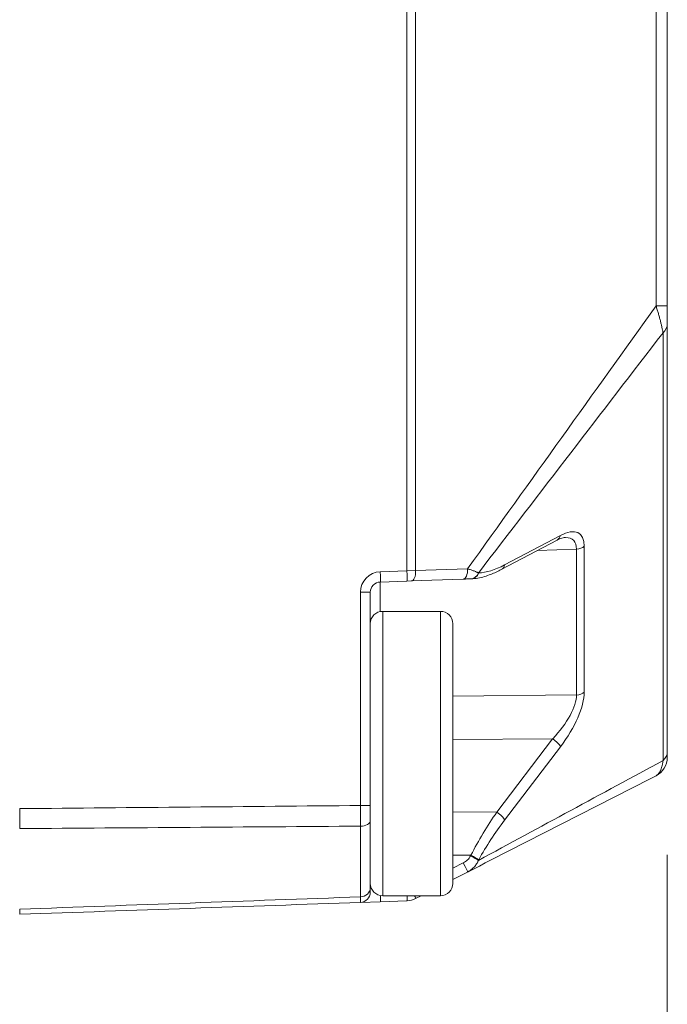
# Model space of a CAD drawing. Header units: millimetres. Extents: x 4 to 837, y 5 to 589.
# Tile 35 of 164: x 485 to 500, y 64 to 88. Entities that reach past the tile are written whole.
import ezdxf

# ---------------------------------------------------------------- set-up
doc = ezdxf.new("R2010")
doc.units = ezdxf.units.MM
doc.layers.add('1', color=7, linetype='Continuous', true_color=0xffffff)

msp = doc.modelspace()

# ---------------------------------------------------------------- linework, layer by layer
at = {"layer": '1', "color": 143, "linetype": 'Continuous', "lineweight": 13}
for p, q in [((494.184, 74.825), (494.184, 158.158)), ((494.394, 158.155), (494.394, 74.828)), ((500.223, 81.249), (500.223, 151.733)), ((500.223, 81.249), (500.495, 81.249)), ((500.392, 70.22), (500.392, 80.6)), ((496.552, 74.968), (497.906, 75.684)), ((498.293, 75.351), (497.337, 75.313)), ((498.293, 71.812), (498.293, 75.351)), ((498.482, 75.42), (498.482, 71.881)), ((493.536, 74.802), (494.184, 74.825)), ((494.184, 74.825), (494.394, 74.828)), ((494.394, 74.828), (495.653, 74.872)), ((495.916, 74.771), (495.925, 74.771)), ((493.536, 74.552), (493.536, 73.836)), ((493.295, 74.302), (493.054, 74.302)), ((493.054, 69.131), (493.054, 74.302)), ((495.295, 71.785), (498.293, 71.812)), ((497.716, 70.75), (495.295, 70.728)), ((496.362, 68.971), (497.716, 70.75)), ((497.906, 70.554), (496.552, 68.776)), ((493.295, 69.131), (493.054, 69.131)), ((495.295, 68.978), (496.362, 68.971)), ((493.054, 66.914), (493.054, 68.63)), ((495.735, 67.924), (495.295, 67.927)), ((495.726, 67.908), (495.735, 67.924)), ((495.295, 67.61), (495.548, 67.74)), ((495.925, 67.816), (495.916, 67.8))]:
    msp.add_line(p, q, dxfattribs=at)
at = {"layer": '1', "color": 143, "linetype": 'Continuous', "lineweight": 18}
for p, q in [((500.495, 151.733), (500.495, 81.249)), ((500.495, 80.815), (500.495, 70.436)), ((496.47, 74.854), (497.824, 75.57)), ((494.184, 74.575), (493.536, 74.552)), ((494.289, 74.579), (494.184, 74.575)), ((495.548, 74.623), (494.289, 74.579)), ((495.735, 74.629), (495.726, 74.629)), ((493.295, 74.302), (493.295, 69.131)), ((493.295, 68.755), (493.295, 67.131)), ((495.653, 67.517), (495.295, 67.334)), ((494.526, 66.941), (494.394, 66.874)), ((493.536, 66.797), (493.054, 66.78)), ((494.184, 66.819), (493.536, 66.797))]:
    msp.add_line(p, q, dxfattribs=at)
at = {"layer": '1', "color": 252, "linetype": 'Continuous', "lineweight": 18}
for p, q in [((494.995, 73.841), (493.595, 73.841)), ((495.295, 73.541), (495.295, 67.241)), ((493.595, 66.941), (494.995, 66.941))]:
    msp.add_line(p, q, dxfattribs=at)
at = {"layer": '1', "color": 252, "linetype": 'Continuous', "lineweight": 13}
for p, q in [((493.595, 69.07), (493.595, 73.841)), ((494.995, 66.941), (494.995, 73.841)), ((493.595, 66.941), (493.595, 69.07))]:
    msp.add_line(p, q, dxfattribs=at)
at = {"layer": '1', "color": 152, "linetype": 'Continuous', "lineweight": 13}
msp.add_line((500.495, 67.936), (500.495, 24.308), dxfattribs=at)
at = {"layer": '1', "color": 143, "linetype": 'Continuous', "lineweight": 13}
msp.add_arc((493.554, 74.302), 0.5, 92, 180, dxfattribs=at)
at = {"layer": '1', "color": 143, "linetype": 'Continuous', "lineweight": 18}
for centre, radius, start, end in [((493.545, 74.302), 0.25, 92, 180), ((499.995, 70.297), 0.5, 297.0674, 0), ((493.045, 67.03), 0.25, 272, 0), ((494.166, 67.319), 0.5, 272, 297.0674)]:
    msp.add_arc(centre, radius, start, end, dxfattribs=at)
at = {"layer": '1', "color": 252, "linetype": 'Continuous', "lineweight": 18}
for centre, start, end in [((493.595, 73.541), 90, 180), ((494.995, 73.541), 0, 90), ((493.595, 67.241), 180, 270), ((494.995, 67.241), 270, 0)]:
    msp.add_arc(centre, 0.3, start, end, dxfattribs=at)
at = {"layer": '1', "color": 143, "linetype": 'Continuous', "lineweight": 13}
for centre, major_axis, ratio, start_param, end_param in [((499.995, 80.815), (-0.5, 0), 0.707107, 2.487094, 3.141593), ((497.496, 74.495), (0.865, 1.236), 0.383064, 5.782406, 6.925118), ((497.707, 75.791), (0.117, -0.221), 0.757824, 0.000017, 0.720484), ((497.298, 74.603), (0.919, 0.964), 0.394251, 5.885568, 6.633062), ((498.284, 75.528), (-0.25, 0), 0.707107, 1.605703, 2.487094), ((493.528, 74.802), (0.009, -0.25), 0.034878, 0, 1.569578), ((494.175, 74.825), (0.009, -0.25), 0.034878, 0, 1.569578), ((494.28, 74.828), (0.009, -0.25), 0.454819, 0, 1.554915), ((495.54, 74.872), (-0.009, 0.25), 0.454819, 3.141593, 4.696508), ((495.718, 74.879), (-0.009, 0.25), 0.874957, 3.141593, 4.236775), ((495.726, 74.879), (0.009, -0.25), 0.874957, 0, 1.095182), ((497.441, 77.576), (1.874, 2.711), 0.3839, 3.419861, 3.777738), ((496.353, 75.075), (0.117, -0.221), 0.757824, 6.282961, 7.00367), ((497.298, 71.096), (0.917, 0.932), 0.413977, 4.747937, 5.890648), ((497.496, 70.988), (0.863, 1.209), 0.395235, 4.634614, 5.777326), ((498.284, 71.988), (-0.25, 0), 0.707107, 1.605703, 2.487094), ((497.707, 70.662), (0.199, -0.151), 0.305106, 0.46902, 1.756215), ((499.995, 70.436), (-0.5, 0), 0.707107, 2.487094, 3.141593), ((497.243, 67.914), (1.824, 2.907), 0.383985, 1.445959, 1.803836), ((496.353, 68.883), (0.199, -0.151), 0.305106, 0.46902, 1.756215), ((493.045, 68.755), (-0.25, 0), 0.501238, 1.605703, 3.141593), ((497.441, 67.806), (1.867, 2.637), 0.399466, 1.484849, 1.842726), ((495.718, 67.908), (-0.219, 0.121), 0.016898, 3.586662, 4.681844), ((495.726, 67.924), (0.219, -0.121), 0.016898, 0.44507, 1.540252), ((495.54, 67.74), (-0.114, 0.223), 0.031081, 3.141593, 4.696508), ((493.045, 67.131), (-0.25, 0), 0.865309, 1.605703, 3.141593), ((493.528, 67.047), (0.009, -0.25), 0.034878, 0, 1.15852), ((494.175, 67.069), (0.009, -0.25), 0.034878, 0, 1.033028), ((494.28, 67.096), (0.114, -0.223), 0.031081, 0, 0.785184)]:
    msp.add_ellipse(centre, major_axis=major_axis, ratio=ratio, start_param=start_param, end_param=end_param, dxfattribs=at)
at = {"layer": '1', "color": 143, "linetype": 'Continuous', "lineweight": 18}
msp.add_ellipse((497.298, 74.603), major_axis=(0.919, 0.964), ratio=0.394251, start_param=0.349877, end_param=0.387194, dxfattribs=at)
at = {"layer": '1', "color": 143, "linetype": 'Continuous', "lineweight": 13}
for points in [[(495.653, 74.872), (497.176, 76.998), (498.699, 79.124), (500.223, 81.249)], [(500.392, 80.6), (498.9, 78.657), (497.408, 76.714), (495.916, 74.771)], [(495.916, 67.8), (497.408, 68.607), (498.9, 69.414), (500.392, 70.22)], [(484.795, 69.055), (487.548, 69.08), (490.301, 69.105), (493.054, 69.131)], [(493.054, 68.63), (490.301, 68.61), (487.548, 68.59), (484.795, 68.571)], [(484.795, 66.616), (487.548, 66.715), (490.301, 66.815), (493.054, 66.914)]]:
    msp.add_open_spline(points, degree=3, dxfattribs=at)
for points, knots in [([(500.392, 80.6), (500.391, 80.602), (500.391, 80.605), (500.39, 80.61), (500.389, 80.618), (500.386, 80.636), (500.379, 80.674), (500.371, 80.71), (500.363, 80.747), (500.36, 80.76), (500.354, 80.785), (500.344, 80.824), (500.327, 80.892), (500.312, 80.949), (500.299, 80.993), (500.295, 81.007), (500.287, 81.037), (500.274, 81.082), (500.26, 81.127), (500.246, 81.173), (500.239, 81.195), (500.232, 81.219), (500.227, 81.234), (500.225, 81.242), (500.223, 81.249)], [0, 0, 0, 0, 0.015625, 0.015625, 0.03125, 0.0625, 0.125, 0.25, 0.25, 0.3125, 0.3125, 0.375, 0.5, 0.625, 0.625, 0.6875, 0.6875, 0.75, 0.875, 0.875, 0.9375, 0.96875, 0.96875, 1, 1, 1, 1]), ([(495.653, 74.872), (495.657, 74.871), (495.661, 74.87), (495.668, 74.868), (495.679, 74.865), (495.703, 74.857), (495.737, 74.846), (495.762, 74.837), (495.786, 74.828), (495.798, 74.824), (495.832, 74.811), (495.852, 74.802), (495.879, 74.79), (495.887, 74.786), (495.899, 74.78), (495.904, 74.778), (495.91, 74.775), (495.913, 74.773), (495.915, 74.772), (495.916, 74.771)], [0, 0, 0, 0, 0.03125, 0.03125, 0.0625, 0.125, 0.25, 0.375, 0.375, 0.5, 0.5, 0.75, 0.75, 0.875, 0.875, 0.9375, 0.96875, 0.96875, 1, 1, 1, 1]), ([(500.223, 69.852), (500.225, 69.853), (500.227, 69.855), (500.232, 69.858), (500.239, 69.862), (500.256, 69.874), (500.269, 69.887), (500.283, 69.902), (500.287, 69.907), (500.295, 69.919), (500.308, 69.937), (500.319, 69.957), (500.341, 70.003), (500.354, 70.038), (500.368, 70.09), (500.371, 70.101), (500.376, 70.123), (500.381, 70.146), (500.386, 70.176), (500.389, 70.198), (500.39, 70.208), (500.391, 70.214), (500.391, 70.217), (500.392, 70.22)], [0, 0, 0, 0, 0.03125, 0.03125, 0.0625, 0.125, 0.25, 0.25, 0.3125, 0.3125, 0.375, 0.5, 0.5, 0.75, 0.75, 0.8125, 0.8125, 0.875, 0.9375, 0.96875, 0.984375, 0.984375, 1, 1, 1, 1]), ([(493.054, 68.63), (493.054, 68.668), (493.054, 68.707), (493.054, 68.788), (493.054, 68.829), (493.054, 68.914), (493.054, 68.956), (493.054, 69.021), (493.054, 69.043), (493.054, 69.087), (493.054, 69.109), (493.054, 69.131)], [0, 0, 0, 0, 0.25, 0.25, 0.5, 0.5, 0.75, 0.75, 0.875, 0.875, 1, 1, 1, 1]), ([(495.548, 67.74), (495.567, 67.749), (495.584, 67.76), (495.618, 67.784), (495.634, 67.797), (495.665, 67.825), (495.679, 67.84), (495.705, 67.873), (495.716, 67.89), (495.726, 67.908)], [0, 0, 0, 0, 0.25, 0.25, 0.5, 0.5, 0.75, 0.75, 1, 1, 1, 1]), ([(495.916, 67.8), (495.913, 67.793), (495.91, 67.785), (495.903, 67.77), (495.891, 67.748), (495.879, 67.726), (495.852, 67.685), (495.832, 67.659), (495.786, 67.61), (495.762, 67.589), (495.723, 67.559), (495.71, 67.55), (495.689, 67.537), (495.682, 67.533), (495.668, 67.525), (495.661, 67.521), (495.653, 67.517)], [0, 0, 0, 0, 0.0625, 0.0625, 0.125, 0.25, 0.25, 0.5, 0.5, 0.75, 0.75, 0.875, 0.875, 0.9375, 0.9375, 1, 1, 1, 1]), ([(493.054, 66.78), (493.054, 66.78), (493.054, 66.783), (493.054, 66.791), (493.054, 66.795), (493.054, 66.803), (493.054, 66.808), (493.054, 66.825), (493.054, 66.839), (493.054, 66.873), (493.054, 66.892), (493.054, 66.914)], [0, 0, 0, 0, 0.25, 0.25, 0.375, 0.375, 0.5, 0.5, 0.75, 0.75, 1, 1, 1, 1])]:
    msp.add_open_spline(points, degree=3, knots=knots, dxfattribs=at)
at = {"layer": '1', "color": 143, "linetype": 'Continuous', "lineweight": 18}
for points, knots in [([(500.495, 81.249), (500.495, 81.21), (500.495, 81.172), (500.495, 81.114), (500.495, 81.094), (500.495, 81.056), (500.495, 81.037), (500.495, 80.981), (500.495, 80.944), (500.495, 80.892), (500.495, 80.876), (500.495, 80.844), (500.495, 80.829), (500.495, 80.815)], [0, 0, 0, 0, 0.25, 0.25, 0.375, 0.375, 0.5, 0.5, 0.75, 0.75, 0.875, 0.875, 1, 1, 1, 1]), ([(497.824, 75.57), (497.856, 75.586), (497.926, 75.621), (498.001, 75.633), (498.008, 75.633), (498.008, 75.632)], [0, 0, 0, 0, 0.353442, 0.932144, 1, 1, 1, 1]), ([(495.735, 74.629), (495.792, 74.631), (495.951, 74.648), (496.196, 74.722), (496.386, 74.809), (496.47, 74.854)], [0, 0, 0, 0, 0.234515, 0.662431, 1, 1, 1, 1]), ([(495.726, 74.629), (495.716, 74.628), (495.705, 74.628), (495.679, 74.627), (495.665, 74.627), (495.634, 74.626), (495.618, 74.625), (495.584, 74.624), (495.567, 74.623), (495.548, 74.623)], [0, 0, 0, 0, 0.25, 0.25, 0.5, 0.5, 0.75, 0.75, 1, 1, 1, 1]), ([(500.495, 70.436), (500.495, 70.422), (500.495, 70.409), (500.495, 70.386), (500.495, 70.376), (500.495, 70.349), (500.495, 70.336), (500.495, 70.321), (500.495, 70.316), (500.495, 70.309), (500.495, 70.306), (500.495, 70.299), (500.495, 70.297), (500.495, 70.297)], [0, 0, 0, 0, 0.125121, 0.125121, 0.250243, 0.250243, 0.500485, 0.500485, 0.625607, 0.625607, 0.750728, 0.750728, 1, 1, 1, 1]), ([(484.795, 68.571), (484.795, 68.608), (484.795, 68.684), (484.795, 68.764), (484.795, 68.824), (484.795, 68.845), (484.795, 68.886), (484.795, 68.907), (484.795, 68.97), (484.795, 69.012), (484.795, 69.055)], [0, 0, 0, 0, 0.25, 0.5, 0.5, 0.625, 0.625, 0.75, 0.75, 1, 1, 1, 1]), ([(493.295, 69.131), (493.295, 69.098), (493.295, 69.065), (493.295, 69), (493.295, 68.968), (493.295, 68.905), (493.295, 68.873), (493.295, 68.813), (493.295, 68.784), (493.295, 68.755)], [0, 0, 0, 0, 0.25, 0.25, 0.5, 0.5, 0.75, 0.75, 1, 1, 1, 1]), ([(493.295, 67.131), (493.295, 67.114), (493.295, 67.1), (493.295, 67.074), (493.295, 67.064), (493.295, 67.047), (493.295, 67.04), (493.295, 67.032), (493.295, 67.03), (493.295, 67.03)], [0, 0, 0, 0, 0.250226, 0.250226, 0.500452, 0.500452, 0.750677, 0.750677, 1, 1, 1, 1]), ([(484.795, 66.491), (484.795, 66.491), (484.795, 66.497), (484.795, 66.513), (484.795, 66.528), (484.795, 66.534), (484.795, 66.547), (484.795, 66.554), (484.795, 66.578), (484.795, 66.596), (484.795, 66.616)], [0, 0, 0, 0, 0.25, 0.5, 0.5, 0.625, 0.625, 0.75, 0.75, 1, 1, 1, 1])]:
    msp.add_open_spline(points, degree=3, knots=knots, dxfattribs=at)
for points in [[(500.223, 69.852), (498.699, 69.074), (497.176, 68.296), (495.653, 67.517)], [(493.054, 66.78), (490.301, 66.684), (487.548, 66.588), (484.795, 66.491)]]:
    msp.add_open_spline(points, degree=3, dxfattribs=at)

doc.saveas('drawing.dxf')
